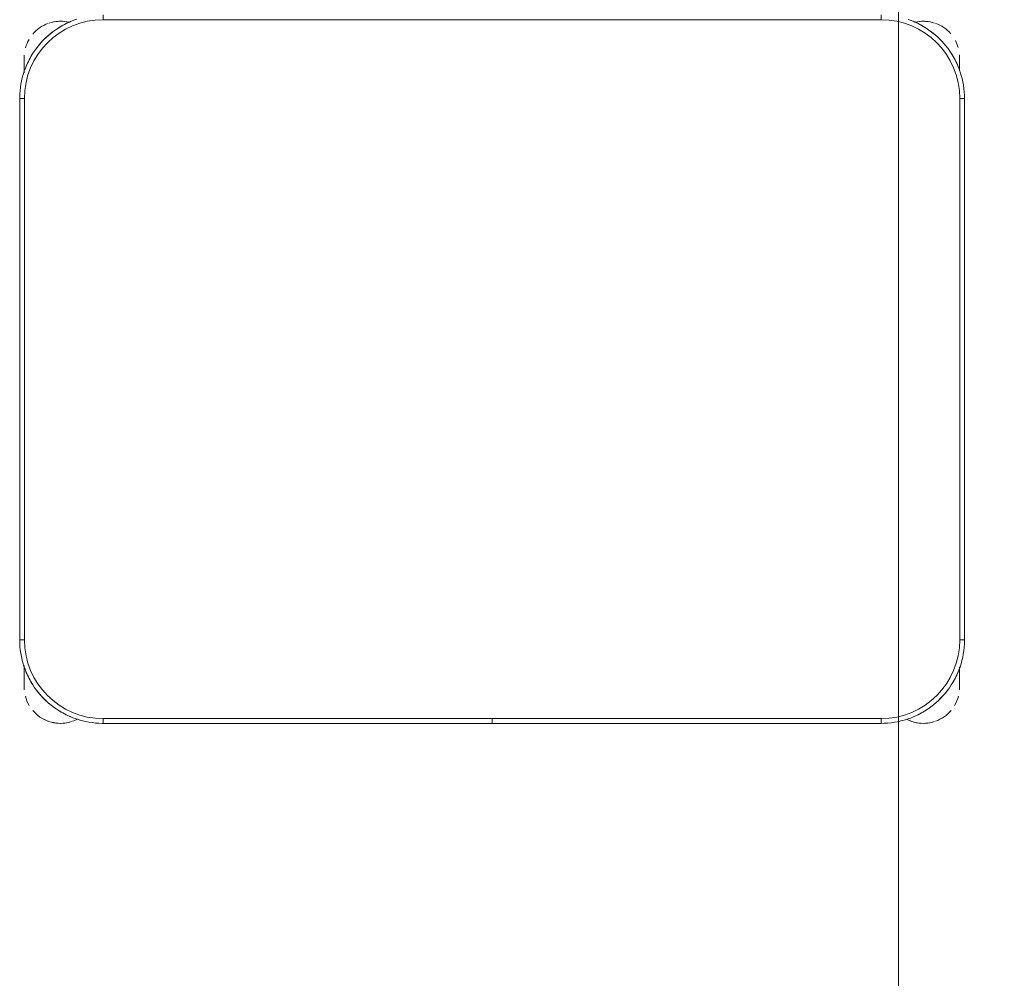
# Model space of a CAD drawing. Header units: metres. Extents: x 3 to 43.5, y -74 to -48.5.
# Tile 109 of 209: x 35.522 to 36.147, y -56.189 to -55.58. Entities that reach past the tile are written whole.
import ezdxf

# ---------------------------------------------------------------- set-up
doc = ezdxf.new("R2010")
doc.units = ezdxf.units.M
doc.layers.add('1PAV - FRIG_dwg', color=7, linetype='Continuous', lineweight=18, true_color=0x767676)
doc.layers.add('TUB_FRIGO', color=30, linetype='Continuous', lineweight=18, true_color=0xff7f00)
doc.layers.add('I-FURN', color=7, linetype='Continuous', lineweight=18)

# ---------------------------------------------------------------- blocks, each defined once
blk = doc.blocks.new('ConjuntoParaAlunoTamanho6 - CJA06_ConjuntoParaAlunoTamanho6-V49-1PAV - FRIGORÍFICA')
at = {"layer": 'I-FURN', "color": 253, "true_color": 0xaaaaaa}
for p, q in [((-0.247, 0.06497), (-0.247, 0.06197)), ((0.247, 0.06497), (0.247, 0.06197)), ((-0.29713, 0.03797), (-0.29713, 0.02828)), ((-0.29713, 0.02878), (-0.29713, 0.03797)), ((0.29687, 0.03797), (0.29687, 0.02961)), ((0.29687, 0.03299), (0.29687, 0.03797)), ((-0.3, 0.01197), (-0.3, -0.33203)), ((-0.3, 0.01197), (-0.297, 0.01197)), ((-0.3, 0.01197), (-0.3, -0.33203)), ((0.3, 0.01197), (0.297, 0.01197)), ((0.3, -0.33203), (0.3, 0.01197)), ((0.3, -0.33203), (0.3, 0.01197)), ((-0.3, -0.33203), (-0.297, -0.33203)), ((0.3, -0.33203), (0.297, -0.33203)), ((-0.29713, -0.34835), (-0.29713, -0.35394)), ((-0.29713, -0.34868), (-0.29713, -0.36203)), ((0.29687, -0.35394), (0.29687, -0.3492)), ((0.29687, -0.36203), (0.29687, -0.34961)), ((-0.29713, -0.35705), (-0.29713, -0.36203)), ((0.29687, -0.36203), (0.29687, -0.35705)), ((-0.247, -0.38503), (-0.247, -0.38203)), ((-0.247, -0.38503), (-0.00005, -0.38503)), ((-0.247, -0.38503), (-0.00005, -0.38503)), ((-0.00005, -0.38203), (-0.00005, -0.38503)), ((0.00005, -0.38503), (0.00005, -0.38203)), ((0.00005, -0.38503), (0.247, -0.38503)), ((0.00005, -0.38503), (0.247, -0.38503)), ((0.247, -0.38503), (0.247, -0.38203))]:
    blk.add_line(p, q, dxfattribs=at)
at = {"layer": 'I-FURN', "color": 253, "true_color": 0xaaaaaa, "flags": 128}
for points in [[(-0.26367, 0.06228), (-0.26567, 0.06157), (-0.26764, 0.06078), (-0.26957, 0.05992), (-0.27147, 0.05898), (-0.27333, 0.05796), (-0.27515, 0.05687), (-0.27693, 0.05571), (-0.27865, 0.05448), (-0.28033, 0.05318), (-0.28195, 0.05181), (-0.28351, 0.05038), (-0.28502, 0.04889), (-0.28647, 0.04734), (-0.28785, 0.04574), (-0.28917, 0.04407), (-0.29042, 0.04236), (-0.2916, 0.0406), (-0.29271, 0.0388), (-0.29374, 0.03695), (-0.29471, 0.03506), (-0.29559, 0.03313), (-0.2964, 0.03117), (-0.29713, 0.02918), (-0.29777, 0.02716), (-0.29834, 0.02512), (-0.29883, 0.02306), (-0.29923, 0.02097), (-0.29955, 0.01888), (-0.29978, 0.01677), (-0.29993, 0.01466), (-0.3, 0.01254), (-0.3, 0.01197)], [(0.3, 0.01197), (0.29996, 0.01409), (0.29983, 0.0162), (0.29962, 0.01831), (0.29932, 0.02041), (0.29894, 0.0225), (0.29848, 0.02456), (0.29794, 0.02661), (0.29731, 0.02864), (0.2966, 0.03064), (0.29582, 0.03261), (0.29495, 0.03454), (0.29401, 0.03644), (0.29299, 0.0383), (0.2919, 0.04012), (0.29074, 0.04189), (0.28951, 0.04362), (0.28821, 0.04529), (0.28685, 0.04691), (0.28542, 0.04848), (0.28393, 0.04999), (0.28238, 0.05143), (0.28077, 0.05282), (0.27911, 0.05413), (0.2774, 0.05538), (0.27564, 0.05656), (0.27383, 0.05767), (0.27198, 0.05871), (0.27009, 0.05967), (0.26816, 0.06056), (0.2662, 0.06136), (0.26421, 0.06209)], [(0.247, 0.06197), (0.1235, 0.06197), (0, 0.06197), (-0.1235, 0.06197), (-0.247, 0.06197)], [(-0.247, 0.06197), (-0.1235, 0.06197), (0, 0.06197), (0.1235, 0.06197), (0.247, 0.06197)], [(-0.29713, 0.03797), (-0.29713, 0.03796), (-0.29713, 0.03792), (-0.29713, 0.03785), (-0.29713, 0.03775), (-0.29713, 0.03763), (-0.29713, 0.03748), (-0.29713, 0.03731), (-0.29713, 0.03711), (-0.29713, 0.03688), (-0.29713, 0.03663), (-0.29713, 0.03635), (-0.29713, 0.03605), (-0.29713, 0.03572), (-0.29713, 0.03537), (-0.29713, 0.035), (-0.29713, 0.03461), (-0.29713, 0.03419), (-0.29713, 0.03375), (-0.29713, 0.03329), (-0.29713, 0.03282), (-0.29713, 0.03232), (-0.29713, 0.0318), (-0.29713, 0.03127), (-0.29713, 0.03072), (-0.29713, 0.03016), (-0.29713, 0.02958), (-0.29713, 0.02898)], [(0.29687, 0.03), (0.29687, 0.03057), (0.29687, 0.03112), (0.29687, 0.03166), (0.29687, 0.03218), (0.29687, 0.03268), (0.29687, 0.03317), (0.29687, 0.03363), (0.29687, 0.03407), (0.29687, 0.0345), (0.29687, 0.0349), (0.29687, 0.03528), (0.29687, 0.03563), (0.29687, 0.03596), (0.29687, 0.03627), (0.29687, 0.03656), (0.29687, 0.03682), (0.29687, 0.03705), (0.29687, 0.03726), (0.29687, 0.03744), (0.29687, 0.0376), (0.29687, 0.03772), (0.29687, 0.03783), (0.29687, 0.0379), (0.29687, 0.03795), (0.29687, 0.03797)], [(-0.297, 0.01197), (-0.297, -0.07403), (-0.297, -0.16003), (-0.297, -0.24603), (-0.297, -0.33203)], [(-0.297, -0.33203), (-0.297, -0.24603), (-0.297, -0.16003), (-0.297, -0.07403), (-0.297, 0.01197)], [(0.297, -0.33203), (0.297, -0.24603), (0.297, -0.16003), (0.297, -0.07403), (0.297, 0.01197)], [(0.297, 0.01197), (0.297, -0.07403), (0.297, -0.16003), (0.297, -0.24603), (0.297, -0.33203)], [(-0.3, -0.33203), (-0.29996, -0.33415), (-0.29983, -0.33627), (-0.29962, -0.33838), (-0.29932, -0.34048), (-0.29894, -0.34256), (-0.29848, -0.34463), (-0.29794, -0.34668), (-0.29731, -0.34871), (-0.2966, -0.3507), (-0.29582, -0.35267), (-0.29495, -0.35461), (-0.29401, -0.35651), (-0.29299, -0.35837), (-0.2919, -0.36019), (-0.29074, -0.36196), (-0.28951, -0.36368), (-0.28821, -0.36536), (-0.28685, -0.36698), (-0.28542, -0.36855), (-0.28393, -0.37005), (-0.28238, -0.3715), (-0.28077, -0.37288), (-0.27911, -0.3742), (-0.2774, -0.37545), (-0.27564, -0.37663), (-0.27383, -0.37774), (-0.27198, -0.37878), (-0.27009, -0.37974), (-0.26816, -0.38062), (-0.2662, -0.38143), (-0.26421, -0.38216), (-0.2622, -0.38281), (-0.26015, -0.38338), (-0.25809, -0.38386), (-0.25601, -0.38426), (-0.25391, -0.38458), (-0.25181, -0.38482), (-0.24969, -0.38497), (-0.24757, -0.38503), (-0.247, -0.38503)], [(0.247, -0.38503), (0.24912, -0.38499), (0.25124, -0.38486), (0.25334, -0.38465), (0.25544, -0.38436), (0.25753, -0.38398), (0.2596, -0.38351), (0.26165, -0.38297), (0.26367, -0.38234), (0.26567, -0.38164), (0.26764, -0.38085), (0.26957, -0.37999), (0.27147, -0.37904), (0.27333, -0.37803), (0.27515, -0.37694), (0.27693, -0.37578), (0.27865, -0.37454), (0.28033, -0.37324), (0.28195, -0.37188), (0.28351, -0.37045), (0.28502, -0.36896), (0.28647, -0.36741), (0.28785, -0.3658), (0.28917, -0.36414), (0.29042, -0.36243), (0.2916, -0.36067), (0.29271, -0.35886), (0.29374, -0.35701), (0.29471, -0.35512), (0.29559, -0.3532), (0.2964, -0.35124), (0.29713, -0.34925), (0.29777, -0.34723), (0.29834, -0.34519), (0.29883, -0.34312), (0.29923, -0.34104), (0.29955, -0.33895), (0.29978, -0.33684), (0.29993, -0.33472), (0.3, -0.33261), (0.3, -0.33203)], [(-0.29713, -0.34907), (-0.29713, -0.34973), (-0.29713, -0.35038), (-0.29713, -0.35102), (-0.29713, -0.35165), (-0.29713, -0.35227), (-0.29713, -0.35288), (-0.29713, -0.35348), (-0.29713, -0.35406), (-0.29713, -0.35463), (-0.29713, -0.35518), (-0.29713, -0.35572), (-0.29713, -0.35624), (-0.29713, -0.35674), (-0.29713, -0.35722), (-0.29713, -0.35769), (-0.29713, -0.35813), (-0.29713, -0.35855), (-0.29713, -0.35895), (-0.29713, -0.35933), (-0.29713, -0.35969), (-0.29713, -0.36002), (-0.29713, -0.36033), (-0.29713, -0.36061), (-0.29713, -0.36087), (-0.29713, -0.36111), (-0.29713, -0.36131), (-0.29713, -0.3615), (-0.29713, -0.36165), (-0.29713, -0.36178), (-0.29713, -0.36188), (-0.29713, -0.36196), (-0.29713, -0.36201), (-0.29713, -0.36203)], [(0.29687, -0.36203), (0.29687, -0.36201), (0.29687, -0.36197), (0.29687, -0.36191), (0.29687, -0.36181), (0.29687, -0.36169), (0.29687, -0.36154), (0.29687, -0.36137), (0.29687, -0.36117), (0.29687, -0.36094), (0.29687, -0.36069), (0.29687, -0.36041), (0.29687, -0.36011), (0.29687, -0.35978), (0.29687, -0.35943), (0.29687, -0.35906), (0.29687, -0.35866), (0.29687, -0.35825), (0.29687, -0.35781), (0.29687, -0.35735), (0.29687, -0.35687), (0.29687, -0.35638), (0.29687, -0.35586), (0.29687, -0.35533), (0.29687, -0.35478), (0.29687, -0.35421), (0.29687, -0.35363), (0.29687, -0.35304), (0.29687, -0.35244), (0.29687, -0.35182), (0.29687, -0.35119), (0.29687, -0.35055), (0.29687, -0.3499)], [(-0.247, -0.38203), (-0.1235, -0.38203), (0, -0.38203), (0.1235, -0.38203), (0.247, -0.38203)], [(-0.00005, -0.38203), (-0.06179, -0.38203), (-0.12353, -0.38203), (-0.18526, -0.38203), (-0.247, -0.38203)], [(0.247, -0.38203), (0.18526, -0.38203), (0.12352, -0.38203), (0.06179, -0.38203), (0.00005, -0.38203)]]:
    blk.add_lwpolyline(points, dxfattribs=at)
at = {"layer": 'I-FURN', "color": 253, "true_color": 0xaaaaaa}
for centre, radius, start, end in [((-0.247, 0.01197), 0.05, 90, 180), ((-0.247, 0.01197), 0.05, 90, 180), ((-0.27413, 0.03797), 0.023, 109.92744, 140.02309), ((-0.27413, 0.03797), 0.023, 76.78758, 108), ((-0.27413, 0.03797), 0.023, 76.40434, 104.46692), ((-0.247, 0.01197), 0.053, 112.5, 122.69993), ((0.247, 0.01197), 0.05, 360, 90), ((0.247, 0.01197), 0.05, 0, 90), ((0.247, 0.01197), 0.053, 57.30007, 67.5), ((0.247, 0.01197), 0.053, 57.30007, 67.5), ((0.27387, 0.03797), 0.023, 75.53308, 103.10319), ((0.27387, 0.03797), 0.023, 72, 102.57928), ((0.27387, 0.03797), 0.023, 41.01944, 70.30683), ((-0.247, 0.01197), 0.053, 127.1607, 143.14964), ((0.247, 0.01197), 0.053, 37.1607, 53.14964), ((0.247, 0.01197), 0.053, 37.1607, 53.14964), ((-0.27413, 0.03797), 0.023, 149.97621, 164.34498), ((0.27387, 0.03797), 0.023, 15.73053, 28.0506), ((-0.27413, 0.03797), 0.023, 176.5669, 180), ((-0.247, 0.01197), 0.053, 147.30007, 157.5), ((0.247, 0.01197), 0.053, 22.5, 32.69993), ((0.247, 0.01197), 0.053, 22.5, 32.69993), ((0.27387, 0.03797), 0.023, 360, 4.00915), ((-0.247, -0.33203), 0.05, 180, 270), ((-0.247, -0.33203), 0.05, 180, 270), ((0.247, -0.33203), 0.05, 270, 360), ((0.247, -0.33203), 0.05, 270, 0), ((-0.247, -0.33203), 0.053, 202.5, 212.69993), ((0.247, -0.33203), 0.053, 327.30007, 337.5), ((0.247, -0.33203), 0.053, 327.30007, 337.5), ((-0.27413, -0.36203), 0.023, 180, 184.41224), ((0.27387, -0.36203), 0.023, 355.58784, 360), ((-0.27413, -0.36203), 0.023, 194.46313, 210.33967), ((-0.247, -0.33203), 0.053, 217.1607, 232.67684), ((0.247, -0.33203), 0.053, 307.32316, 323.14964), ((0.247, -0.33203), 0.053, 307.32316, 323.14964), ((0.27387, -0.36203), 0.023, 329.66033, 345.53679), ((-0.27413, -0.36203), 0.023, 220.15845, 250.98921), ((-0.247, -0.33203), 0.053, 237.30007, 247.5), ((0.247, -0.33203), 0.053, 292.5, 302.69993), ((0.247, -0.33203), 0.053, 292.5, 302.69993), ((0.27387, -0.36203), 0.023, 289.64716, 320.10645), ((-0.27413, -0.36203), 0.023, 241.29896, 288), ((-0.27413, -0.36203), 0.023, 255.53308, 284.42385), ((-0.27413, -0.36203), 0.023, 289.64716, 297.85925), ((0.27387, -0.36203), 0.023, 242.37001, 250.98921), ((0.27387, -0.36203), 0.023, 243.53772, 288), ((0.27387, -0.36203), 0.023, 255.53308, 284.46692)]:
    blk.add_arc(centre, radius, start, end, dxfattribs=at)
blk = doc.blocks.new('4 GRE - ESCOLA DE CINEMA E AUDIOVISUAL CINE REX R07_rvt-1-1PAV - FRIGORÍFICA')
at = {"layer": 'I-FURN', "color": 253, "lineweight": 18, "true_color": 0xaaaaaa}
blk.add_blockref('ConjuntoParaAlunoTamanho6 - CJA06_ConjuntoParaAlunoTamanho6-V49-1PAV - FRIGORÍFICA', (35.82168, -55.64244), dxfattribs=at)
blk = doc.blocks.new('1PAV - FRIG_dwg-1115125-1PAV - FRIGORÍFICA')
at = {"layer": 'TUB_FRIGO', "flags": 128}
blk.add_lwpolyline([(15.74685, 5.46496), (16.28306, 5.46496), (16.28306, 6.46496), (14.52484, 6.46496), (14.52484, 7.53671)], dxfattribs=at)

msp = doc.modelspace()

# ---------------------------------------------------------------- block references
at = {"lineweight": 5}
msp.add_blockref('4 GRE - ESCOLA DE CINEMA E AUDIOVISUAL CINE REX R07_rvt-1-1PAV - FRIGORÍFICA', (0, 0), dxfattribs=at)
at = {"layer": '1PAV - FRIG_dwg', "color": 7}
msp.add_blockref('1PAV - FRIG_dwg-1115125-1PAV - FRIGORÍFICA', (21.555, -62.9), dxfattribs=at)

doc.saveas('drawing.dxf')
